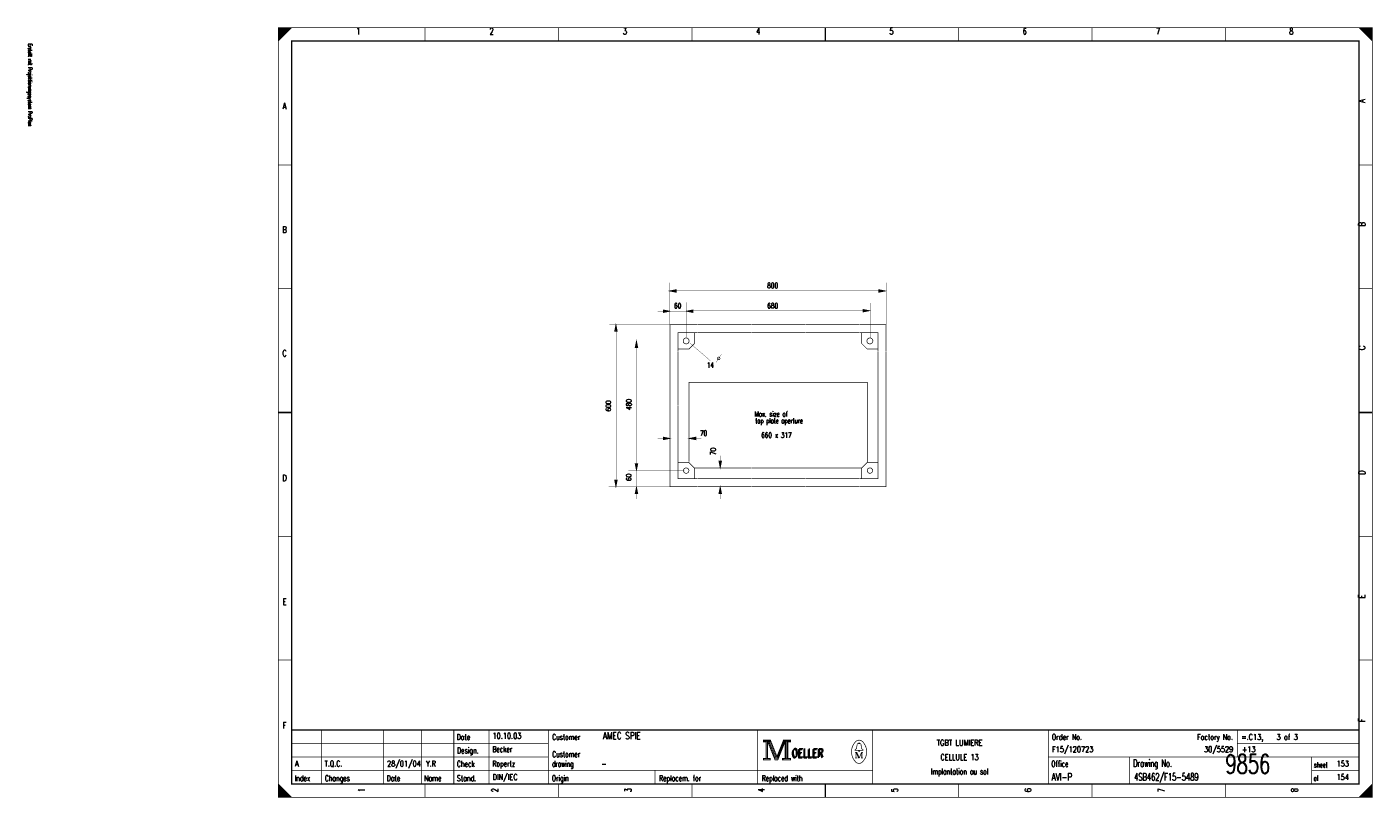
# Model space of a CAD drawing. Header units: centimetres. Extents: x 0 to 491, y -1040 to 69.
# Tile 82 of 181: x 141 to 191, y -600 to -571. Entities that reach past the tile are written whole.
import ezdxf
from ezdxf.enums import TextEntityAlignment as Align

# ---------------------------------------------------------------- set-up
doc = ezdxf.new("R2010")
doc.units = ezdxf.units.CM
doc.header["$MEASUREMENT"] = 0
doc.linetypes.add('GESTRICHELT', pattern=[3.75, 3, -0.75])
doc.layers.get('0').update_dxf_attribs({"color": 9, "linetype": 'CONTINUOUS'})
doc.layers.add('1', color=7, linetype='CONTINUOUS')
doc.styles.get("Standard").update_dxf_attribs({"font": 'romans.shx', "bigfont": 'TXT.shx'})

msp = doc.modelspace()

# ---------------------------------------------------------------- linework, layer by layer
at = {"color": 0, "const_width": 0.025, "flags": 128}
for points in [[(150, -585.75), (150, -571.5), (190.5, -571.5), (190.5, -600), (150, -600), (150, -585.75)], [(150, -571.5), (150.5, -571.5), (150, -572), (150, -571.5)], [(150.025, -571.5), (150.025, -571.975), (150.05, -571.95), (150.05, -571.5), (150.075, -571.5), (150.075, -571.925), (150.1, -571.9), (150.1, -571.5), (150.125, -571.5), (150.125, -571.875), (150.15, -571.85), (150.15, -571.5), (150.175, -571.5), (150.175, -571.825), (150.2, -571.8)], [(150.2, -571.8), (150.2, -571.5), (150.225, -571.5), (150.225, -571.775), (150.25, -571.75), (150.25, -571.5), (150.275, -571.5), (150.275, -571.725), (150.3, -571.7), (150.3, -571.5), (150.325, -571.5), (150.325, -571.675), (150.35, -571.65), (150.35, -571.5), (150.375, -571.5)], [(150.375, -571.5), (150.375, -571.625), (150.4, -571.6), (150.4, -571.5), (150.425, -571.5), (150.425, -571.575), (150.45, -571.55), (150.45, -571.5), (150.475, -571.5), (150.475, -571.525)], [(190, -571.5), (190.5, -572), (190.475, -571.975), (190.475, -571.5), (190.45, -571.5), (190.45, -571.95), (190.425, -571.925), (190.425, -571.5), (190.4, -571.5), (190.4, -571.9), (190.375, -571.875), (190.375, -571.5), (190.35, -571.5), (190.35, -571.85), (190.325, -571.825)], [(190.15, -571.65), (190.15, -571.5), (190.125, -571.5), (190.125, -571.625), (190.1, -571.6), (190.1, -571.5), (190.075, -571.5), (190.075, -571.575), (190.05, -571.55), (190.05, -571.5), (190.025, -571.5), (190.025, -571.525)], [(190.325, -571.825), (190.325, -571.5), (190.3, -571.5), (190.3, -571.8), (190.275, -571.775), (190.275, -571.5), (190.25, -571.5), (190.25, -571.75), (190.225, -571.725), (190.225, -571.5), (190.2, -571.5), (190.2, -571.7), (190.175, -571.675), (190.175, -571.5), (190.15, -571.5)], [(167.95, -597.88), (167.95, -597.95), (168.05, -597.95), (168.05, -598.55), (167.95, -598.55), (167.95, -598.62), (168.22, -598.62), (168.22, -598.55), (168.12, -598.55), (168.12, -597.95), (168.22, -597.95), (168.22, -597.88), (167.95, -597.88)], [(168.07, -597.93), (168.07, -598.57), (168.1, -598.57), (168.1, -597.93)], [(168.22, -597.88), (168.46, -598.48), (168.7, -597.88)], [(168.7, -597.88), (168.7, -597.95), (168.8, -597.95), (168.8, -598.55), (168.7, -598.55), (168.7, -598.62), (168.97, -598.62), (168.97, -598.55), (168.87, -598.55), (168.87, -597.95), (168.97, -597.95), (168.97, -597.88), (168.7, -597.88)], [(168.78, -597.93), (168.78, -598.57), (168.83, -598.57), (168.83, -597.93), (168.85, -597.93), (168.85, -598.57)], [(168.12, -597.95), (168.39, -598.62), (168.49, -598.62), (168.76, -597.95)], [(168.18, -597.95), (168.42, -598.54), (168.46, -598.54)], [(168.22, -597.95), (168.44, -598.51), (168.47, -598.51)], [(168.46, -598.58), (168.49, -598.58), (168.74, -597.95)], [(168.46, -598.54), (168.48, -598.54), (168.72, -597.95)], [(168.76, -597.95), (168.76, -598.55), (168.66, -598.55), (168.66, -598.62), (168.71, -598.62)], [(171.48, -598.26), (171.35, -598.26), (171.35, -598.24), (171.4, -598.2), (171.43, -598.04)], [(171.39, -598.33), (171.39, -598.54), (171.35, -598.54)], [(171.39, -598.33), (171.48, -598.54), (171.51, -598.54)], [(171.48, -598.01), (171.48, -597.98), (171.52, -597.98), (171.52, -598.01)], [(171.52, -598.26), (171.65, -598.26), (171.65, -598.24), (171.6, -598.2), (171.57, -598.04)], [(150, -599.5), (150, -600), (150.5, -600), (150, -599.5), (150.025, -599.525), (150.025, -600), (150.05, -600), (150.05, -599.55), (150.075, -599.575), (150.075, -600), (150.1, -600), (150.1, -599.6), (150.125, -599.625), (150.125, -600), (150.15, -600)], [(150.15, -600), (150.15, -599.65), (150.175, -599.675), (150.175, -600), (150.2, -600), (150.2, -599.7), (150.225, -599.725), (150.225, -600), (150.25, -600), (150.25, -599.75), (150.275, -599.775), (150.275, -600), (150.3, -600), (150.3, -599.8), (150.325, -599.825)], [(150.325, -599.825), (150.325, -600), (150.35, -600), (150.35, -599.85), (150.375, -599.875), (150.375, -600), (150.4, -600), (150.4, -599.9), (150.425, -599.925), (150.425, -600), (150.45, -600), (150.45, -599.95), (150.475, -599.975)], [(190.125, -599.875), (190.125, -600), (190.1, -600), (190.1, -599.9), (190.075, -599.925), (190.075, -600), (190.05, -600), (190.05, -599.95), (190.025, -599.975), (190.025, -600)], [(190.3, -600), (190.3, -599.7), (190.275, -599.725), (190.275, -600), (190.25, -600), (190.25, -599.75), (190.225, -599.775), (190.225, -600), (190.2, -600), (190.2, -599.8), (190.175, -599.825), (190.175, -600), (190.15, -600), (190.15, -599.85), (190.125, -599.875)], [(190.475, -599.525), (190.475, -600), (190.45, -600), (190.45, -599.55), (190.425, -599.575), (190.425, -600), (190.4, -600), (190.4, -599.6), (190.375, -599.625), (190.375, -600), (190.35, -600), (190.35, -599.65), (190.325, -599.675), (190.325, -600), (190.3, -600)]]:
    msp.add_lwpolyline(points, dxfattribs=at)
at = {"color": 0, "flags": 128}
for points, const_width in [([(150, -571.5), (190.5, -571.5), (190.5, -600), (150, -600)], 0.025), ([(150.5, -572), (190, -572), (190, -599.5), (150.5, -599.5)], 0.05), ([(150.5, -572), (190, -572), (190, -599.5), (150.5, -599.5)], 0.025), ([(167.97, -597.9), (168.2, -597.9), (168.2, -597.93), (167.97, -597.93)], 0.025), ([(168.72, -597.9), (168.95, -597.9), (168.95, -597.93), (168.72, -597.93)], 0.025), ([(171.48, -598.26), (171.52, -598.26), (171.52, -598.29), (171.48, -598.29)], 0.025), ([(167.97, -598.57), (168.2, -598.57), (168.2, -598.6), (167.97, -598.6)], 0.025), ([(168.68, -598.57), (168.95, -598.57), (168.95, -598.6), (168.68, -598.6)], 0.025)]:
    msp.add_lwpolyline(points, close=True, dxfattribs=dict(at, const_width=const_width))
at = {"color": 0}
for points, const_width in [([(155.438, -571.5), (155.438, -572)], 0.025), ([(160.375, -571.5), (160.375, -572)], 0.025), ([(165.312, -571.5), (165.312, -572)], 0.025), ([(170.25, -572), (170.25, -571.5)], 0.05), ([(170.25, -571.5), (170.25, -572)], 0.025), ([(175.188, -571.5), (175.188, -572)], 0.025), ([(180.125, -571.5), (180.125, -572)], 0.025), ([(185.062, -571.5), (185.062, -572)], 0.025), ([(150, -576.583), (150.5, -576.583)], 0.025), ([(190.5, -576.583), (190, -576.583)], 0.025), ([(150, -581.167), (150.5, -581.167)], 0.025), ([(190.5, -581.167), (190, -581.167)], 0.025), ([(150.5, -585.75), (150, -585.75)], 0.05), ([(150, -585.75), (150.5, -585.75)], 0.025), ([(190, -585.75), (190.5, -585.75)], 0.05), ([(190.5, -585.75), (190, -585.75)], 0.025), ([(150, -590.333), (150.5, -590.333)], 0.025), ([(190.5, -590.333), (190, -590.333)], 0.025), ([(150, -594.917), (150.5, -594.917)], 0.025), ([(190.5, -594.917), (190, -594.917)], 0.025), ([(190, -597.5), (150.5, -597.5)], 0.05), ([(151.6, -599.5), (151.6, -597.5)], 0.025), ([(153.9, -599.5), (153.9, -597.5)], 0.025), ([(155.3, -599.5), (155.3, -597.5)], 0.025), ([(156.5, -597.5), (156.5, -599.5)], 0.025), ([(157.8, -597.5), (157.8, -599.5)], 0.025), ([(160, -597.5), (160, -599.5)], 0.025), ([(167.75, -597.5), (167.75, -599.5)], 0.025), ([(172, -597.5), (172, -599.5)], 0.025), ([(178.5, -597.5), (178.5, -599.5)], 0.025), ([(185.5, -597.5), (185.5, -598.5)], 0.025), ([(150.5, -598), (160, -598)], 0.025), ([(168.15, -597.95), (168.4, -598.58)], 0.025), ([(168.47, -598.51), (168.7, -597.94)], 0.025), ([(171.35, -598.33), (171.42, -598.33)], 0.025), ([(171.42, -598.33), (171.51, -598.54)], 0.025), ([(171.46, -598.01), (171.55, -598.01)], 0.025), ([(171.51, -598.54), (171.59, -598.33)], 0.025), ([(171.59, -598.54), (171.59, -598.33)], 0.025), ([(171.59, -598.33), (171.65, -598.33)], 0.025), ([(171.61, -598.33), (171.61, -598.54)], 0.025), ([(185.5, -598), (190, -598)], 0.025), ([(150.5, -598.5), (160, -598.5)], 0.025), ([(168.4, -598.58), (168.46, -598.58)], 0.025), ([(171.39, -598.54), (171.43, -598.54)], 0.025), ([(171.65, -598.54), (171.57, -598.54)], 0.025), ([(178.5, -598.5), (190, -598.5)], 0.025), ([(181.5, -598.5), (181.5, -599.5)], 0.025), ([(188.25, -598.5), (188.25, -599.5)], 0.025), ([(150.5, -599), (172, -599)], 0.025), ([(163.95, -599), (163.95, -599.5)], 0.025), ([(188.25, -599), (190, -599)], 0.025), ([(155.438, -600), (155.438, -599.5)], 0.025), ([(160.375, -600), (160.375, -599.5)], 0.025), ([(165.312, -600), (165.312, -599.5)], 0.025), ([(170.25, -599.5), (170.25, -600)], 0.05), ([(170.25, -600), (170.25, -599.5)], 0.025), ([(175.188, -600), (175.188, -599.5)], 0.025), ([(180.125, -600), (180.125, -599.5)], 0.025), ([(185.062, -600), (185.062, -599.5)], 0.025), ([(190.5, -599.5), (190, -600)], 0.025), ([(150.475, -600), (150.475, -599.975)], 0.025)]:
    msp.add_lwpolyline(points, dxfattribs=dict(at, const_width=const_width))
at = {"color": 0, "const_width": 0.025, "flags": 128}
for points in [[(171.649, -597.96, 0.530775), (171.351, -597.959, 0.530775)], [(171.35, -597.961, 0.373815), (171.349, -598.657, 0.373815)], [(171.46, -598.01, 0.414214), (171.43, -598.04, 0.414214)], [(171.57, -598.04, 0.414214), (171.54, -598.01, 0.414214)], [(171.65, -598.66, 0.378582), (171.646, -597.956, 0.378582)], [(171.35, -598.66, 0.532213), (171.649, -598.661, 0.532213)]]:
    msp.add_lwpolyline(points, format="xyb", dxfattribs=at)
at = {"layer": '1', "color": 0}
for points, const_width in [([(164.5, -580.94), (164.5, -582.5)], 0.01), ([(172.5, -580.94), (172.5, -582.5)], 0.01), ([(164.73, -581.28), (164.48, -581.25)], 0.025), ([(164.49, -581.25), (164.73, -581.22)], 0.025), ([(164.49, -581.25), (164.73, -581.24)], 0.025), ([(164.51, -581.25), (164.73, -581.26)], 0.025), ([(164.73, -581.25), (167.49, -581.25)], 0.01), ([(167.49, -581.25), (169.5, -581.25)], 0.01), ([(169.49, -581.25), (172.23, -581.25)], 0.01), ([(172.23, -581.22), (172.48, -581.25)], 0.025), ([(172.23, -581.24), (172.46, -581.25)], 0.025), ([(172.48, -581.25), (172.23, -581.28)], 0.025), ([(172.23, -581.26), (172.48, -581.25)], 0.025), ([(164.25, -581.97), (164.5, -582)], 0.025), ([(165.1, -581.67), (165.1, -582.97)], 0.01), ([(165.11, -582), (165.35, -581.97)], 0.025), ([(171.64, -581.95), (171.89, -581.98)], 0.025), ([(171.64, -581.97), (171.87, -581.98)], 0.025), ([(171.89, -581.98), (171.64, -582.01)], 0.025), ([(171.64, -581.99), (171.89, -581.98)], 0.025), ([(171.91, -581.7), (171.91, -583)], 0.01), ([(164.05, -582), (164.25, -582)], 0.01), ([(164.25, -581.99), (164.48, -582)], 0.025), ([(164.25, -582.01), (164.5, -582)], 0.025), ([(164.5, -582), (164.25, -582.03)], 0.025), ([(164.5, -582), (165.1, -582)], 0.01), ([(165.35, -582.03), (165.1, -582)], 0.025), ([(165.11, -582), (165.35, -581.99)], 0.025), ([(165.13, -582), (165.35, -582.01)], 0.025), ([(167.49, -581.99), (165.34, -581.99)], 0.01), ([(167.49, -581.99), (169.5, -581.99)], 0.01), ([(169.5, -581.99), (171.63, -581.99)], 0.01), ([(162.26, -582.49), (164.5, -582.49)], 0.01), ([(162.5, -582.52), (162.46, -582.75)], 0.025), ([(162.5, -582.52), (162.48, -582.75)], 0.025), ([(162.5, -582.53), (162.53, -582.75)], 0.025), ([(162.5, -582.53), (162.51, -582.75)], 0.025), ([(162.52, -588.23), (162.52, -582.76)], 0.01), ([(165.51, -582.5), (167.5, -582.5)], 0.025), ([(165.51, -582.8), (167.5, -582.8)], 0.025), ([(167.51, -582.5), (169.5, -582.5)], 0.025), ([(167.51, -582.8), (169.5, -582.8)], 0.025), ([(169.51, -582.5), (171.5, -582.5)], 0.025), ([(169.51, -582.8), (171.5, -582.8)], 0.025), ([(163, -583.09), (165, -583.09)], 0.01), ([(163.26, -583.12), (163.22, -583.35)], 0.025), ([(163.26, -583.12), (163.24, -583.35)], 0.025), ([(163.25, -587.68), (163.25, -583.35)], 0.01), ([(163.26, -583.13), (163.27, -583.35)], 0.025), ([(163.26, -583.13), (163.29, -583.35)], 0.025), ([(165.24, -583.18), (165.99, -583.83)], 0.01), ([(164.5, -585.48), (164.5, -583.49)], 0.025), ([(164.8, -585.49), (164.8, -583.5)], 0.025), ([(166.4, -583.6), (166.2, -583.9)], 0.01), ([(172.2, -585.49), (172.2, -583.5)], 0.025), ([(172.5, -585.49), (172.5, -583.5)], 0.025), ([(164.5, -587.5), (164.5, -585.44)], 0.025), ([(172.2, -587.5), (172.2, -585.45)], 0.025), ([(172.5, -587.51), (172.5, -585.44)], 0.025), ([(164.8, -587.5), (164.8, -585.5)], 0.025), ([(164.05, -586.71), (164.25, -586.71)], 0.01), ([(164.25, -586.68), (164.5, -586.71)], 0.025), ([(164.25, -586.7), (164.48, -586.71)], 0.025), ([(164.25, -586.72), (164.5, -586.71)], 0.025), ([(164.5, -586.71), (164.25, -586.74)], 0.025), ([(165.46, -586.74), (165.21, -586.71)], 0.025), ([(165.22, -586.71), (165.46, -586.68)], 0.025), ([(165.22, -586.71), (165.46, -586.7)], 0.025), ([(165.24, -586.71), (165.46, -586.72)], 0.025), ([(165.46, -586.71), (165.66, -586.71)], 0.01), ([(166.36, -587.55), (166.36, -587.35)], 0.01), ([(162.96, -587.9), (165.03, -587.9)], 0.01), ([(163.26, -587.89), (163.23, -587.65)], 0.025), ([(163.26, -587.89), (163.25, -587.65)], 0.025), ([(163.26, -587.9), (163.27, -587.65)], 0.025), ([(163.26, -587.9), (163.29, -587.65)], 0.025), ([(163.26, -587.9), (163.26, -588.49)], 0.01), ([(166.36, -587.79), (166.33, -587.55)], 0.025), ([(166.36, -587.79), (166.35, -587.55)], 0.025), ([(166.36, -587.8), (166.37, -587.55)], 0.025), ([(166.36, -587.8), (166.39, -587.55)], 0.025), ([(162.5, -588.49), (162.47, -588.25)], 0.025), ([(162.5, -588.49), (162.49, -588.25)], 0.025), ([(162.5, -588.5), (162.51, -588.25)], 0.025), ([(162.5, -588.5), (162.53, -588.25)], 0.025), ([(165.51, -588.2), (167.5, -588.2)], 0.025), ([(167.51, -588.2), (169.5, -588.2)], 0.025), ([(169.51, -588.2), (171.5, -588.2)], 0.025), ([(162.23, -588.5), (164.5, -588.5)], 0.01), ([(163.26, -588.52), (163.22, -588.75)], 0.025), ([(163.26, -588.52), (163.24, -588.75)], 0.025), ([(163.26, -588.53), (163.27, -588.75)], 0.025), ([(163.26, -588.53), (163.29, -588.75)], 0.025), ([(163.26, -588.49), (163.26, -588.95)], 0.01), ([(165.51, -588.5), (167.5, -588.5)], 0.025), ([(166.36, -588.52), (166.32, -588.75)], 0.025), ([(166.36, -588.52), (166.34, -588.75)], 0.025), ([(166.36, -588.53), (166.39, -588.75)], 0.025), ([(166.36, -588.53), (166.37, -588.75)], 0.025), ([(166.36, -588.49), (166.36, -588.95)], 0.01), ([(167.51, -588.5), (169.5, -588.5)], 0.025), ([(169.51, -588.5), (171.5, -588.5)], 0.025)]:
    msp.add_lwpolyline(points, dxfattribs=dict(at, const_width=const_width))
at = {"layer": '1', "color": 0, "const_width": 0.025, "flags": 128}
for points in [[(164.48, -581.25), (164.73, -581.2), (164.73, -581.3), (164.48, -581.25)], [(172.48, -581.25), (172.23, -581.2), (172.23, -581.3), (172.48, -581.25)], [(164.5, -582), (164.25, -581.95), (164.25, -582.05), (164.5, -582)], [(165.1, -582), (165.35, -581.95), (165.35, -582.05), (165.1, -582)], [(171.89, -581.98), (171.64, -581.93), (171.64, -582.03), (171.89, -581.98)], [(162.5, -582.5), (162.45, -582.75), (162.55, -582.75), (162.5, -582.5)], [(164.5, -583.49), (164.5, -582.5), (165.5, -582.5)], [(165.4, -582.8), (165.4, -583.2), (165.2, -583.4), (164.8, -583.4)], [(165.5, -582.8), (164.8, -582.8), (164.8, -583.49)], [(171.51, -582.5), (172.5, -582.5), (172.5, -583.49)], [(172.2, -583.49), (172.2, -582.8), (171.51, -582.8)], [(171.6, -582.8), (171.6, -583.2), (171.8, -583.4), (172.2, -583.4)], [(163.26, -583.1), (163.21, -583.35), (163.31, -583.35), (163.26, -583.1)], [(164.5, -586.71), (164.25, -586.66), (164.25, -586.76), (164.5, -586.71)], [(165.21, -586.71), (165.46, -586.66), (165.46, -586.76), (165.21, -586.71)], [(163.26, -587.9), (163.21, -587.65), (163.31, -587.65), (163.26, -587.9)], [(164.5, -587.5), (164.5, -588.5), (165.5, -588.5)], [(164.8, -587.5), (164.8, -588.2), (165.5, -588.2)], [(165.4, -588.2), (165.4, -587.8), (165.2, -587.6), (164.8, -587.6)], [(166.36, -587.8), (166.31, -587.55), (166.41, -587.55), (166.36, -587.8)], [(171.51, -588.2), (172.2, -588.2), (172.2, -587.5)], [(171.51, -588.5), (172.5, -588.5), (172.5, -587.5)], [(172.2, -587.6), (171.8, -587.6), (171.6, -587.8), (171.6, -588.2)], [(162.5, -588.5), (162.45, -588.25), (162.55, -588.25), (162.5, -588.5)], [(163.26, -588.5), (163.21, -588.75), (163.31, -588.75), (163.26, -588.5)], [(166.36, -588.5), (166.31, -588.75), (166.41, -588.75), (166.36, -588.5)]]:
    msp.add_lwpolyline(points, dxfattribs=at)
for points in [[(165.21, -583.1, 1), (164.99, -583.1, 1)], [(172.01, -583.1, 1), (171.79, -583.1, 1)], [(166.35, -583.75, 1), (166.25, -583.75, 1)], [(165.2, -587.9, 1), (165, -587.9, 1)], [(172, -587.9, 1), (171.8, -587.9, 1)]]:
    msp.add_lwpolyline(points, format="xyb", close=True, dxfattribs=at)
at = {"layer": '1', "color": 0, "linetype": 'GESTRICHELT', "const_width": 0.025, "flags": 128}
msp.add_lwpolyline([(165.2, -587.57), (165.2, -584.63), (171.8, -584.63), (171.8, -587.58)], dxfattribs=at)
at = {"layer": '1', "color": 0, "linetype": 'GESTRICHELT', "const_width": 0.025}
for points in [[(167.51, -587.8), (165.42, -587.8)], [(169.51, -587.8), (167.53, -587.8)], [(171.6, -587.8), (169.51, -587.8)]]:
    msp.add_lwpolyline(points, dxfattribs=at)

# ---------------------------------------------------------------- texts
at = {"color": 0}
for s, height, width, p in [('2', 0.238, 0.672, (157.899, -571.514)), ('3', 0.238, 0.672, (162.832, -571.514)), ('6', 0.238, 0.672, (177.632, -571.514)), ('8', 0.238, 0.672, (187.499, -571.514)), ('1', 0.238, 0.672, (152.965, -571.514)), ('4', 0.238, 0.672, (167.766, -571.514)), ('5', 0.238, 0.672, (172.699, -571.514)), ('7', 0.238, 0.672, (182.566, -571.514)), ('A', 0.238, 0.76, (150.233, -574.283)), ('B', 0.238, 0.76, (150.233, -578.861)), ('C', 0.238, 0.76, (150.233, -583.439)), ('D', 0.238, 0.76, (150.233, -588.053)), ('E', 0.238, 0.76, (150.233, -592.632)), ('F', 0.238, 0.76, (150.233, -597.21)), ('TGBT LUMIERE', 0.21431, 0.754667, (175.219, -597.87)), ('CELLULE 13', 0.2143, 0.736, (175.219, -598.403)), ('Implantation au sol', 0.21431, 0.618526, (175.219, -598.935))]:
    msp.add_text(s, height=height, dxfattribs=dict(at, width=width)).set_placement(p, align=Align.TOP_CENTER)
at = {"color": 0, "width": 0.622634}
msp.add_text('Erstellt mit Projektierungssystem ProPlan', height=0.14288, rotation=270, dxfattribs=at).set_placement((140.702, -572.094), align=Align.BOTTOM_LEFT)
at = {"color": 0, "width": 0.76}
for s, p in [('A', (189.991, -574.283)), ('B', (189.991, -578.861)), ('C', (189.992, -583.439)), ('D', (189.992, -588.053)), ('E', (189.991, -592.632)), ('F', (189.991, -597.21))]:
    msp.add_text(s, height=0.238, rotation=90, dxfattribs=at).set_placement(p, align=Align.TOP_LEFT)
at = {"color": 0}
for s, height, width, p in [('Date', 0.2143, 0.64, (156.605, -597.658)), ('Customer', 0.2143, 0.62, (160.14, -597.658)), ('Order No.', 0.2143, 0.656889, (178.633, -597.658)), ('=.C13,    3 of 3', 0.21431, 0.682, (185.643, -597.658)), ('Design.', 0.2143, 0.636571, (156.619, -598.154)), ('Customer', 0.2143, 0.62, (160.14, -598.296)), ('OELLER', 0.3096, 0.76, (168.996, -598.225)), ('OELLER', 0.3096, 0.76, (168.996, -598.225)), ('OELLER', 0.3096, 0.76, (169.032, -598.19)), ('Check', 0.2143, 0.632, (156.612, -598.651)), ('drawing', 0.2143, 0.6, (160.133, -598.651)), ('Office', 0.2143, 0.626667, (178.615, -598.651)), ('Drawing No.', 0.26194, 0.646545, (181.643, -598.602)), ('sheet', 0.1905, 0.6, (188.338, -598.701)), ('Index', 0.2143, 0.632, (150.609, -599.184)), ('Changes', 0.2143, 0.622857, (151.726, -599.184)), ('Date', 0.2143, 0.64, (154.015, -599.184)), ('Name', 0.2143, 0.64, (155.404, -599.184)), ('Stand.', 0.2143, 0.642667, (156.612, -599.184)), ('Origin', 0.2143, 0.626667, (160.127, -599.184)), ('Replacem. for', 0.21431, 0.627077, (164.097, -599.184)), ('Replaced with', 0.21431, 0.619692, (167.895, -599.184)), ('of', 0.1905, 0.6, (188.323, -599.198))]:
    msp.add_text(s, height=height, dxfattribs=dict(at, width=width)).set_placement(p, align=Align.TOP_LEFT)
for s, height, width, p in [('10.10.03', 0.2143, 0.678, (157.934, -597.892)), ('AMEC SPIE', 0.2619, 0.752889, (162.016, -597.923)), ('Becker', 0.2143, 0.626667, (157.927, -598.389)), ('F15/120723', 0.2143, 0.6832, (178.639, -598.389)), ('9856', 0.7, 0.6928, (185.058, -599.322)), ('+13', 0.2143, 0.68, (185.67, -598.389)), ('A', 0.214, 0.76, (150.621, -598.921)), ('T.Q.C.', 0.2143, 0.728, (151.716, -598.921)), ('28/01/04', 0.2143, 0.678, (154.029, -598.921)), ('Y.R', 0.2143, 0.738667, (155.467, -598.921)), ('Ropertz', 0.2143, 0.622857, (157.932, -598.921)), ('-', 0.214, 0.696, (161.965, -598.921)), ('153', 0.2143, 0.672, (189.177, -598.921)), ('DIN/IEC', 0.2143, 0.750857, (157.935, -599.418)), ('AVI-P', 0.2619, 0.7472, (178.624, -599.449)), ('4SB462/F15-5489', 0.26194, 0.6928, (181.679, -599.449)), ('154', 0.2143, 0.672, (189.177, -599.418))]:
    msp.add_text(s, height=height, dxfattribs=dict(at, width=width)).set_placement(p, align=Align.BOTTOM_LEFT)
at = {"color": 0, "width": 0.646545}
msp.add_text('Factory No.', height=0.21431, dxfattribs=at).set_placement((185.335, -597.658), align=Align.TOP_RIGHT)
at = {"color": 0, "width": 0.675429}
msp.add_text('30/5529', height=0.2143, dxfattribs=at).set_placement((185.346, -598.389), align=Align.BOTTOM_RIGHT)
at = {"color": 0, "width": 0.672}
for s, p in [('1', (152.965, -599.73)), ('2', (157.899, -599.73)), ('3', (162.832, -599.73)), ('4', (167.766, -599.73)), ('5', (172.699, -599.73)), ('6', (177.632, -599.73)), ('7', (182.566, -599.73)), ('8', (187.499, -599.73))]:
    msp.add_text(s, height=0.238, rotation=90, dxfattribs=at).set_placement(p, align=Align.TOP_CENTER)
at = {"layer": '1', "color": 0}
for s, width, p in [('800', 0.672, (168.1, -580.955)), ('680', 0.672, (168.1, -581.7)), ('14', 0.672, (165.859, -583.901)), ('Max. size of', 0.637333, (167.634, -585.711)), ('top plate aperture', 0.610667, (167.658, -585.959)), ('70', 0.672, (165.61, -586.421)), ('660 x 317', 0.669333, (167.875, -586.492))]:
    msp.add_text(s, height=0.1905, dxfattribs=dict(at, width=width)).set_placement(p, align=Align.TOP_LEFT)
at = {"layer": '1', "color": 0, "width": 0.672}
msp.add_text('60', height=0.1905, dxfattribs=at).set_placement((164.784, -581.7), align=Align.TOP_CENTER)
msp.add_text('600', height=0.1905, rotation=90, dxfattribs=at).set_placement((162.371, -585.509), align=Align.BOTTOM_CENTER)
for s, p in [('480', (163.131, -585.656)), ('70', (166.249, -587.324)), ('60', (163.126, -588.283))]:
    msp.add_text(s, height=0.1905, rotation=90, dxfattribs=at).set_placement(p, align=Align.BOTTOM_LEFT)

doc.saveas('drawing.dxf')
